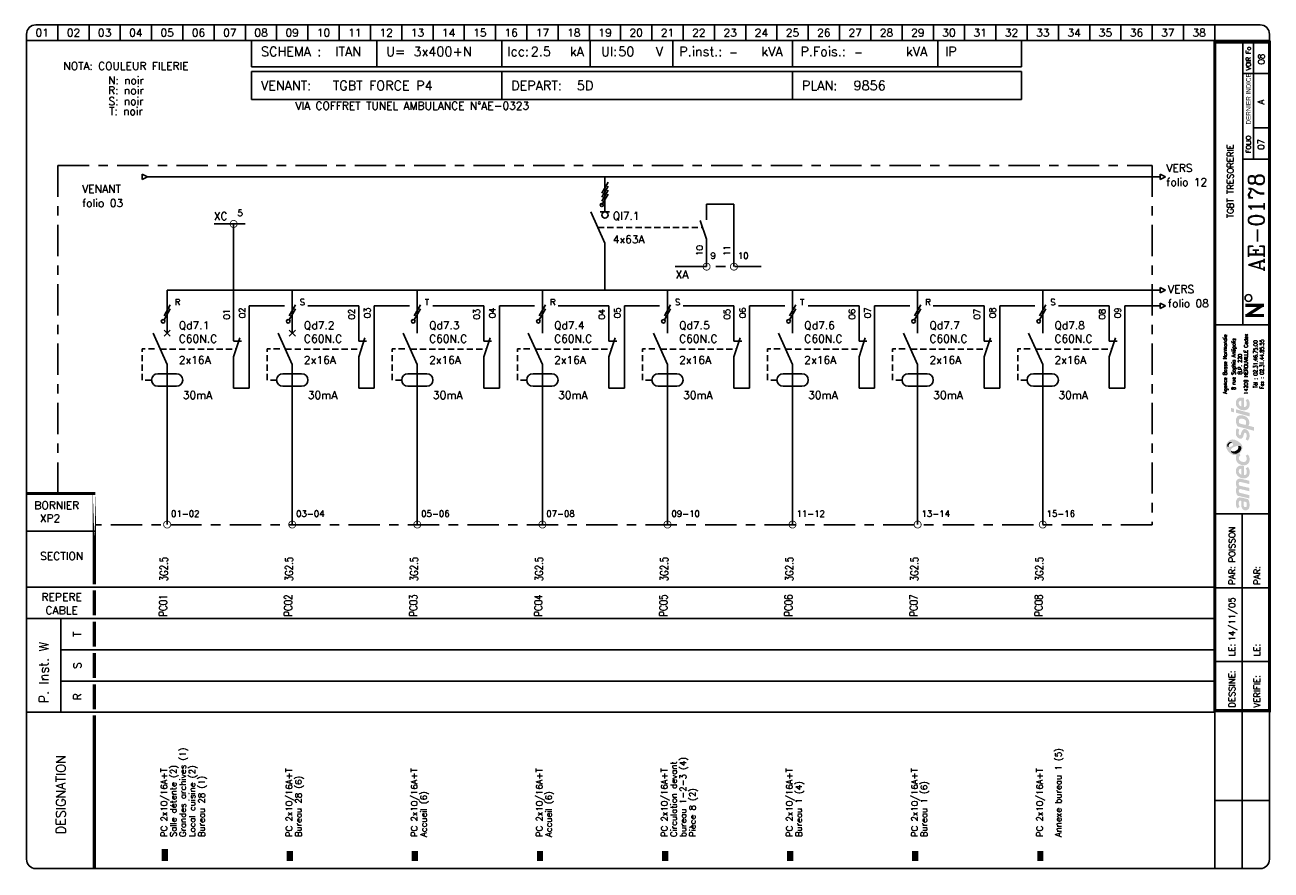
# Model space of a CAD drawing. Header units: millimetres. Extents: x 0 to 398, y -1 to 270.
import ezdxf
from ezdxf.enums import TextEntityAlignment as Align

# ---------------------------------------------------------------- set-up
doc = ezdxf.new("R2010")
doc.units = ezdxf.units.MM
doc.header["$LTSCALE"] = 20
doc.header["$MEASUREMENT"] = 0
doc.linetypes.add('AXES', pattern=[0.95, 0.5, -0.15, 0.15, -0.15])
doc.linetypes.add('DISCONTINU', pattern=[0.15, 0.1, -0.05])
for name, color, linetype in [('POINTILLE', 5, 'DISCONTINU'), ('TEXTE', 3, 'Continuous'), ('TRAIAXE', 6, 'AXES'), ('TRAIFIN', 1, 'Continuous'), ('TRAIGROS', 2, 'Continuous'), ('TRAIMOY', 4, 'Continuous')]:
    doc.layers.add(name, color=color, linetype=linetype)
doc.styles.add('ROMANC', font='romanc')
doc.styles.add('ROMANS8', font='ROMANS8.shx')
doc.styles.get("Standard").update_dxf_attribs({"font": 'simplex.shx'})
doc.styles.add('TEXTE', font='txt8', dxfattribs={"height": 2.5})
doc.styles.add('TXT', font='txt', dxfattribs={"width": 0.8})

# ---------------------------------------------------------------- blocks, each defined once
blk = doc.blocks.new('CART')
at = {"layer": 'TEXTE', "color": 7}
for p, q in [((72.02, 264.91), (72.02, 256.49)), ((112.02, 264.91), (112.02, 256.49)), ((152.02, 264.91), (152.02, 256.49)), ((180.26, 264.91), (180.26, 256.49)), ((206.73, 264.91), (206.73, 256.49)), ((244.98, 264.91), (244.98, 256.49)), ((291.46, 264.91), (291.46, 256.49)), ((318.22, 264.91), (318.22, 256.49)), ((318.22, 256.49), (72.02, 256.49)), ((72, 255), (318.25, 255)), ((72, 246), (72, 255)), ((152, 255), (152, 246)), ((245, 255), (245, 246)), ((318.25, 255), (318.25, 246)), ((318.25, 246), (72, 246)), ((11.02, 79.91), (11.02, 49.91))]:
    blk.add_line(p, q, dxfattribs=at)
at = {"layer": 'TEXTE', "color": 7, "const_width": 1}
for points in [[(395.77, 180.16), (389.77, 180.16)], [(390.27, 176.91), (395.27, 180.16)], [(395.77, 176.91), (389.77, 176.91)]]:
    blk.add_lwpolyline(points, dxfattribs=at)
at = {"layer": 'TEXTE', "color": 7}
blk.add_circle((390.78, 182.5), 1.08, dxfattribs=at)
at = {"layer": 'TRAIAXE', "color": 6}
for p, q in [((10.02, 224.91), (360.02, 224.91)), ((10.02, 119.91), (10.02, 224.91)), ((360.02, 224.91), (360.02, 109.91)), ((360.02, 109.91), (22.02, 109.91))]:
    blk.add_line(p, q, dxfattribs=at)
at = {"layer": 'TRAIFIN', "color": 7}
for p, q in [((10.02, 269.91), (10.02, 264.91)), ((20.02, 269.91), (20.02, 264.91)), ((30.02, 269.91), (30.02, 264.91)), ((40.02, 269.91), (40.02, 264.91)), ((50.02, 269.91), (50.02, 264.91)), ((60.02, 269.91), (60.02, 264.91)), ((70.02, 269.91), (70.02, 264.91)), ((80.02, 269.91), (80.02, 264.91)), ((90.02, 269.91), (90.02, 264.91)), ((100.02, 269.91), (100.02, 264.91)), ((110.02, 269.91), (110.02, 264.91)), ((120.02, 269.91), (120.02, 264.91)), ((130.02, 269.91), (130.02, 264.91)), ((140.02, 269.91), (140.02, 264.91)), ((150.02, 269.91), (150.02, 264.91)), ((160.02, 269.91), (160.02, 264.91)), ((170.02, 269.91), (170.02, 264.91)), ((180.02, 269.91), (180.02, 264.91)), ((190.02, 269.91), (190.02, 264.91)), ((200.02, 269.91), (200.02, 264.91)), ((210.02, 269.91), (210.02, 264.91)), ((220.02, 269.91), (220.02, 264.91)), ((230.02, 269.91), (230.02, 264.91)), ((240.02, 269.91), (240.02, 264.91)), ((250.02, 269.91), (250.02, 264.91)), ((260.02, 269.91), (260.02, 264.91)), ((270.02, 269.91), (270.02, 264.91)), ((280.02, 269.91), (280.02, 264.91)), ((290.02, 269.91), (290.02, 264.91)), ((300.02, 269.91), (300.02, 264.91)), ((310.02, 269.91), (310.02, 264.91)), ((320.02, 269.91), (320.02, 264.91)), ((330.02, 269.91), (330.02, 264.91)), ((340.02, 269.91), (340.02, 264.91)), ((350.02, 269.91), (350.02, 264.91)), ((360.02, 269.91), (360.02, 264.91)), ((370.02, 269.91), (370.02, 264.91)), ((380.02, 269.91), (380.02, 264.91)), ((392.43, 226.95), (392.43, 264.41)), ((392.43, 237), (396.98, 237))]:
    blk.add_line(p, q, dxfattribs=at)
at = {"layer": 'TRAIGROS', "color": 7}
for p, q in [((3.02, 269.91), (394.52, 269.91)), ((0.02, 266.91), (0.02, 264.91)), ((397.52, 264.91), (0.02, 264.91)), ((397.52, 264.91), (0.02, 264.91)), ((0.02, 264.91), (0.02, 2.91)), ((389.02, 173.91), (389.02, 264.41)), ((397.52, 266.91), (397.52, 264.91)), ((397.52, 2.91), (397.52, 264.91)), ((389.02, 254.41), (397.02, 254.41)), ((389.02, 226.92), (397.02, 226.92)), ((380.02, 173.91), (397.52, 173.91)), ((380.02, 113.43), (397.53, 113.43)), ((0.02, 107.91), (22.02, 107.91)), ((0.02, 89.91), (380.02, 89.91)), ((11.02, 79.91), (0.02, 79.91)), ((11.02, 79.91), (380.02, 79.91)), ((11.02, 69.91), (380.02, 69.91)), ((11.02, 59.91), (380.02, 59.91)), ((0.02, 49.91), (380.02, 49.91)), ((380.02, -0.12), (380.02, 50.43)), ((3.02, -0.09), (394.52, -0.09))]:
    blk.add_line(p, q, dxfattribs=at)
for points, const_width in [([(380.02, 264.41), (380.02, 50.43), (397.52, 50.43), (397.52, 264.41), (380.02, 264.41)], 1), ([(0.02, 119.91), (22.02, 119.91)], 1), ([(21.73, 88.91), (21.73, 80.91)], 1), ([(21.73, 78.91), (21.73, 70.91)], 1), ([(21.73, 68.91), (21.73, 60.91)], 1), ([(21.73, 58.91), (21.73, 50.91)], 1), ([(21.73, 48.91), (21.73, 43.38)], 1), ([(21.73, 43.38), (21.73, -0.09)], 1), ([(44.23, 6.14), (44.23, 2.27)], 2), ([(84.23, 5.5), (84.23, 2.27)], 2), ([(124.23, 5.5), (124.23, 2.27)], 2), ([(164.23, 5.5), (164.23, 2.27)], 2), ([(204.23, 5.5), (204.23, 2.27)], 2), ([(244.23, 5.5), (244.23, 2.27)], 2), ([(284.23, 5.5), (284.23, 2.27)], 2), ([(324.23, 5.5), (324.23, 2.27)], 2)]:
    blk.add_lwpolyline(points, dxfattribs=dict(at, const_width=const_width))
at = {"layer": 'TRAIGROS', "color": 7, "const_width": 1}
blk.add_lwpolyline([(21.73, 119.95), (21.73, 90.91)], close=True, dxfattribs=at)
at = {"layer": 'TRAIGROS', "color": 7}
for centre, start, end in [((3.02, 266.91), 90, 180), ((394.52, 266.91), 0, 90), ((3.02, 2.91), 180, 270), ((394.52, 2.91), 270, 0)]:
    blk.add_arc(centre, 3, start, end, dxfattribs=at)
at = {"layer": 'TRAIMOY', "color": 7}
for p, q in [((388.77, -0.1), (388.77, 113.43)), ((380.02, 89.73), (397.53, 89.73)), ((380.02, 66.18), (397.53, 66.18)), ((380.02, 21.66), (397.53, 21.66))]:
    blk.add_line(p, q, dxfattribs=at)
at = {"layer": 'TEXTE', "color": 7}
for s, p in [('01', (5.02, 267.41)), ('02', (15.02, 267.41)), ('03', (25.02, 267.41)), ('04', (35.02, 267.41)), ('05', (45.02, 267.41)), ('06', (55.02, 267.41)), ('07', (65.02, 267.41)), ('08', (75.02, 267.41)), ('09', (85.02, 267.41)), ('10', (95.02, 267.41)), ('11', (105.02, 267.41)), ('12', (115.02, 267.41)), ('13', (125.02, 267.41)), ('14', (135.02, 267.41)), ('15', (145.02, 267.41)), ('16', (155.02, 267.41)), ('17', (165.02, 267.41)), ('18', (175.02, 267.41)), ('19', (185.02, 267.41)), ('20', (195.02, 267.41)), ('21', (205.02, 267.41)), ('22', (215.02, 267.41)), ('23', (225.02, 267.41)), ('24', (235.02, 267.41)), ('25', (245.02, 267.41)), ('26', (255.02, 267.41)), ('27', (265.02, 267.41)), ('28', (275.02, 267.41)), ('29', (285.02, 267.41)), ('30', (295.02, 267.41)), ('31', (305.02, 267.41)), ('32', (315.02, 267.41)), ('33', (325.02, 267.41)), ('34', (335.02, 267.41)), ('35', (345.02, 267.41)), ('36', (355.02, 267.41)), ('37', (365.02, 267.41)), ('38', (375.02, 267.41))]:
    blk.add_text(s, height=2.5, dxfattribs=at).set_placement(p, align=Align.MIDDLE)
for s, height, p in [('kA', 3, (173.77, 259.91)), ('Ul:', 3, (183.77, 259.91)), ('P.inst.:', 3, (208.77, 259.91)), ('kVA', 3, (235.02, 259.91)), ('P.Fois.:', 3, (247.52, 259.91)), ('kVA', 3, (281.27, 259.91)), ('SCHEMA :', 3, (75.02, 259.91)), ('U=', 3, (115.02, 259.91)), ('Icc:', 3, (153.77, 259.91)), ('V', 3, (201.27, 259.91)), ('IP', 3, (293.77, 259.91)), ('VENANT:', 3, (75, 249)), ('DEPART:', 3, (155, 249)), ('PLAN:', 3, (248, 249)), ('BORNIER', 2.5, (2.52, 114.91))]:
    blk.add_text(s, height=height, dxfattribs=at).set_placement(p)
at = {"layer": 'TEXTE', "color": 7, "width": 0.867769}
blk.add_text('VOIR Fo', height=1.5, rotation=90, dxfattribs=at).set_placement((391.52, 255.41), (391.52, 262.91), align=Align.FIT)
at = {"layer": 'TEXTE', "color": 7, "style": 'TXT', "width": 0.8}
blk.add_text('DERNIER INDICE', height=1.5, rotation=90, dxfattribs=at).set_placement((391.52, 238.03))
at = {"layer": 'TEXTE', "color": 7}
for s, height, p in [('FOLIO', 1.5, (391.52, 231.67)), ('T', 2.5, (17.52, 74.91)), ('S', 2.5, (17.52, 64.91)), ('R', 2.5, (17.52, 54.91))]:
    blk.add_text(s, height=height, rotation=90, dxfattribs=at).set_placement(p, align=Align.CENTER)
for s, p in [('SECTION', (11.27, 98.66)), ('REPERE', (11.27, 85.59)), ('CABLE', (11.27, 81.3))]:
    blk.add_text(s, height=2.5, dxfattribs=at).set_placement(p, align=Align.CENTER)
for s, height, p in [('PAR:', 2, (386.53, 90.73)), ('PAR:', 2, (394.53, 90.73)), ('P. Inst. W', 3, (7.05, 52.81)), ('LE:', 2, (386.53, 67.86)), ('LE:', 2, (394.53, 67.86)), ('DESSINE:', 2, (386.53, 51.43)), ('VERIFIE:', 2, (394.53, 51.43)), ('DESIGNATION', 3, (12.52, 10.91))]:
    blk.add_text(s, height=height, rotation=90, dxfattribs=at).set_placement(p)
at = {"layer": 'TEXTE', "color": 4, "style": 'ROMANC'}
for tag, height, p in [('FOLIO_SUIVANT', 2, (395.92, 258.95)), ('INDICE', 2, (395.81, 245.26)), ('FOLIO', 2, (395.81, 231.67)), ('NUMERO', 5, (395.81, 206.7))]:
    blk.add_attdef(tag, text='', height=height, rotation=90, dxfattribs=at).set_placement(p, align=Align.CENTER)
for tag, p, height in [('REGIME_DE_NEUTRE', (98.77, 259.91), 3), ('TENSION', (123.77, 259.91), 3), ('ICC', (161.27, 259.91), 3), ('UI', (189.27, 259.91), 3), ('P_INSTAL', (224.73, 259.91), 2.5), ('PUISSSANCE_DE_FOISO', (264.73, 259.91), 2.5), ('VENANT_DE', (98, 249), 3), ('DEPART', (176, 249), 3), ('PLAN', (264.5, 249), 3)]:
    blk.add_attdef(tag, p, '', height=height, dxfattribs=at)
blk.add_attdef('INTITULE_DU_PLAN', text='', height=2, rotation=90, dxfattribs=at).set_placement((385.02, 219.91), align=Align.MIDDLE)
for tag, p in [('DESSINATEUR', (386.55, 97.87)), ('DATE', (386.53, 72.67))]:
    blk.add_attdef(tag, p, '', height=2, rotation=90, dxfattribs=at)
blk = doc.blocks.new('JC')
at = {"layer": 'TEXTE'}
for s, p in [('NOTA: COULEUR FILERIE', (10.73, 20.01)), ('N: noir', (10.73, 15.46)), ('R: noir', (10.73, 12.25)), ('S: noir', (10.73, 8.81)), ('T: noir', (10.73, 5.6))]:
    blk.add_text(s, height=2.5, dxfattribs=at).set_placement(p, align=Align.MIDDLE)
blk = doc.blocks.new('LOGO')
h = blk.add_hatch(color=187)
h.paths.add_polyline_path([(0.27, -25.15), (-0.26, -25.03), (-0.61, -25.01), (-0.96, -25.01), (-1.3, -25.15), (-1.56, -25.39), (-1.76, -25.66), (-1.92, -26.06), (-2.01, -26.61), (-2, -27.13), (-1.95, -27.54), (-1.82, -27.98), (-1.59, -28.49), (-0.78, -28.03), (-0.88, -27.84), (-0.99, -27.58), (-1.06, -27.27), (-1.09, -26.94), (-1.07, -26.65), (-1.03, -26.36), (-0.9, -26.15), (-0.74, -26.05), (-0.59, -26.04), (-0.23, -26.1), (-0.26, -26.47), (-0.29, -26.77), (-0.31, -27.1), (-0.31, -27.41), (-0.26, -27.77), (-0.19, -28.1), (-0.05, -28.44), (0.2, -28.78), (0.48, -28.98), (0.87, -29.11), (1.22, -29.1), (1.58, -29.04), (1.84, -28.87), (2.14, -28.53), (2.3, -28.16), (2.37, -27.71), (2.36, -27.1), (2.28, -26.51), (2.08, -25.89), (1.89, -25.54), (0.84, -25.3)])
h.paths.add_polyline_path([(0.54, -26.31), (1.32, -26.47), (1.41, -26.69), (1.48, -27.01), (1.49, -27.42), (1.48, -27.74), (1.4, -27.9), (1.29, -28.03), (1.14, -28.09), (0.96, -28.1), (0.81, -28.07), (0.69, -27.97), (0.6, -27.85), (0.54, -27.71), (0.5, -27.54), (0.49, -27.3), (0.49, -27.06), (0.5, -26.59)], flags=16)
h.paths.add_polyline_path([(-0.88, -23.47), (-0.97, -23.29), (-1.06, -23.08), (-1.08, -22.86), (-1.05, -22.63), (-0.97, -22.45), (-0.79, -22.36), (-0.5, -22.33), (2.29, -23.01), (2.29, -21.94), (-0.8, -21.24), (-0.96, -21.08), (-1.06, -20.77), (-1.1, -20.45), (-1, -20.2), (-0.87, -20.11), (-0.7, -20.03), (-0.48, -20.05), (2.29, -20.7), (2.29, -19.65), (-0.36, -19.01), (-0.65, -19), (-1.01, -19.01), (-1.3, -19.12), (-1.55, -19.28), (-1.77, -19.54), (-1.9, -19.8), (-1.98, -20), (-2.02, -20.38), (-2.01, -20.76), (-1.91, -21.13), (-1.79, -21.45), (-1.64, -21.71), (-1.75, -21.83), (-1.89, -22.08), (-1.98, -22.36), (-2.01, -22.66), (-2.01, -23), (-1.95, -23.36), (-1.85, -23.71), (-1.69, -24.08), (-1.5, -24.43), (2.29, -25.32), (2.29, -24.26)])
h.paths.add_polyline_path([(-0.19, -14.81), (-0.51, -14.81), (-0.91, -14.88), (-1.19, -15), (-1.42, -15.16), (-1.64, -15.38), (-1.83, -15.67), (-1.95, -15.97), (-2, -16.26), (-2.02, -16.52), (-2.01, -16.84), (-1.96, -17.15), (-1.84, -17.46), (-1.65, -17.81), (-1.41, -18.09), (-1.14, -18.33), (-0.89, -18.51), (-0.59, -18.68), (-0.17, -18.82), (0.24, -18.89), (0.59, -18.91), (0.98, -18.88), (1.37, -18.75), (1.77, -18.51), (2.17, -18.06), (2.33, -17.58), (2.38, -17.11), (2.38, -16.56), (2.33, -16.15), (2.2, -15.79), (2.03, -15.5), (1.82, -15.25), (1.14, -15.68), (1.3, -15.94), (1.42, -16.3), (1.49, -16.68), (1.49, -16.99), (1.43, -17.33), (1.23, -17.63), (0.99, -17.81), (0.79, -17.86), (0.6, -17.84), (0.6, -14.97), (0.23, -14.85)])
h.paths.add_polyline_path([(-0.26, -17.69), (-0.43, -17.64), (-0.58, -17.55), (-0.76, -17.39), (-0.9, -17.24), (-1.01, -17.02), (-1.06, -16.86), (-1.08, -16.63), (-1.06, -16.36), (-0.96, -16.16), (-0.83, -15.98), (-0.62, -15.87), (-0.44, -15.83), (-0.26, -15.83)], flags=16)
h.paths.add_polyline_path([(-0.09, -13.56), (-0.44, -13.4), (-0.74, -13.16), (-0.95, -12.9), (-1.04, -12.61), (-1.08, -12.36), (-1.02, -12.05), (-0.89, -11.83), (-0.73, -11.69), (-0.61, -11.61), (-0.5, -11.55), (-0.88, -10.89), (-1.08, -11.04), (-1.32, -11.18), (-1.51, -11.28), (-1.78, -11.38), (-1.87, -11.55), (-1.97, -11.89), (-2.01, -12.3), (-1.98, -12.76), (-1.82, -13.35), (-1.54, -13.76), (-1.25, -14.08), (-0.85, -14.34), (-0.48, -14.51), (-0.05, -14.65), (0.44, -14.71), (0.94, -14.69), (1.47, -14.5), (1.83, -14.25), (2.09, -13.94), (2.26, -13.6), (2.36, -13.21), (2.39, -12.82), (2.37, -12.43), (2.27, -11.98), (2.07, -11.58), (1.82, -11.23), (1.12, -11.67), (1.29, -11.95), (1.43, -12.27), (1.45, -12.61), (1.43, -12.96), (1.23, -13.36), (0.95, -13.57), (0.61, -13.63), (0.31, -13.63)])
h.paths.add_polyline_path([(1.25, -3.19), (0.94, -3.13), (0.59, -3.14), (0.32, -3.25), (0.1, -3.49), (-0.12, -3.81), (-0.25, -4.17), (-0.38, -4.62), (-0.46, -4.92), (-0.59, -5.03), (-0.74, -5.08), (-0.86, -5.03), (-0.96, -4.94), (-1.06, -4.74), (-1.12, -4.53), (-1.11, -4.23), (-1.07, -3.86), (-1.01, -3.51), (-0.93, -3.23), (-1.72, -2.85), (-1.84, -3.12), (-1.93, -3.4), (-1.97, -3.68), (-2, -3.98), (-2.02, -4.32), (-2, -4.65), (-1.94, -5.01), (-1.8, -5.31), (-1.64, -5.58), (-1.4, -5.84), (-1.11, -6.04), (-0.85, -6.17), (-0.56, -6.2), (-0.24, -6.15), (0.01, -5.99), (0.18, -5.81), (0.32, -5.51), (0.41, -5.18), (0.51, -4.86), (0.57, -4.63), (0.67, -4.45), (0.78, -4.33), (0.97, -4.29), (1.15, -4.35), (1.3, -4.55), (1.41, -4.85), (1.44, -5.24), (1.41, -5.62), (1.33, -5.91), (1.23, -6.15), (1.09, -6.39), (1.78, -6.81), (1.86, -6.74), (1.97, -6.61), (2.14, -6.32), (2.27, -6), (2.36, -5.62), (2.37, -5.24), (2.35, -4.86), (2.3, -4.52), (2.19, -4.21), (2.03, -3.92), (1.85, -3.65), (1.57, -3.35)])
h.paths.add_polyline_path([(1.14, 0.91), (0.82, 1.08), (0.5, 1.2), (0.1, 1.27), (-0.26, 1.3), (-0.73, 1.29), (-1.12, 1.19), (-1.38, 1.04), (-1.61, 0.8), (-1.77, 0.55), (-1.89, 0.33), (-1.98, 0.01), (-2.01, -0.32), (-1.99, -0.65), (-1.95, -1.02), (-1.88, -1.34), (-1.76, -1.63), (-1.63, -1.96), (-1.52, -2.24), (3.84, -3.66), (3.84, -2.51), (1.96, -2.01), (2.11, -1.85), (2.24, -1.56), (2.27, -1.32), (2.29, -1.04), (2.27, -0.75), (2.21, -0.44), (2.07, -0.1), (1.9, 0.2), (1.71, 0.44), (1.43, 0.71)])
h.paths.add_polyline_path([(0.98, -1.77), (-0.92, -1.28), (-0.98, -1.1), (-1.05, -0.84), (-1.07, -0.56), (-1.04, -0.29), (-0.94, -0.06), (-0.77, 0.11), (-0.53, 0.2), (-0.24, 0.22), (0.04, 0.2), (0.35, 0.13), (0.58, 0.05), (0.81, -0.07), (1.02, -0.24), (1.19, -0.46), (1.27, -0.68), (1.28, -0.93), (1.28, -1.16), (1.24, -1.43), (1.15, -1.61)], flags=16)
h.paths.add_polyline_path([(-1.97, 3.22), (-1.97, 2.11), (2.35, 0.95), (2.35, 2.06)])
h.paths.add_polyline_path([(-3.55, 3.65), (-3.55, 2.48), (-2.65, 2.25), (-2.65, 3.43)])
h.paths.add_polyline_path([(-0.19, 6.99), (-0.51, 6.99), (-0.91, 6.92), (-1.19, 6.81), (-1.42, 6.64), (-1.64, 6.43), (-1.83, 6.14), (-1.95, 5.83), (-2, 5.54), (-2.02, 5.28), (-2.01, 4.96), (-1.96, 4.66), (-1.84, 4.34), (-1.65, 4), (-1.41, 3.71), (-1.14, 3.48), (-0.89, 3.29), (-0.59, 3.12), (-0.17, 2.98), (0.24, 2.92), (0.59, 2.89), (0.98, 2.93), (1.37, 3.06), (1.77, 3.29), (2.17, 3.75), (2.33, 4.22), (2.38, 4.7), (2.38, 5.24), (2.33, 5.65), (2.2, 6.02), (2.03, 6.3), (1.82, 6.56), (1.14, 6.13), (1.3, 5.87), (1.42, 5.5), (1.49, 5.12), (1.49, 4.82), (1.43, 4.47), (1.23, 4.17), (0.99, 4), (0.79, 3.94), (0.6, 3.96), (0.6, 6.83), (0.23, 6.96)])
h.paths.add_polyline_path([(-0.26, 4.11), (-0.43, 4.16), (-0.58, 4.26), (-0.76, 4.42), (-0.9, 4.56), (-1.01, 4.78), (-1.06, 4.95), (-1.08, 5.17), (-1.06, 5.44), (-0.96, 5.64), (-0.83, 5.82), (-0.62, 5.93), (-0.44, 5.97), (-0.26, 5.97)], flags=16)
h = blk.add_hatch(color=135)
h.paths.add_polyline_path([(-2.62, -6.48), (-2.99, -6.44), (-3.33, -6.46), (-3.66, -6.54), (-3.9, -6.66), (-4.19, -6.88), (-4.48, -7.12), (-4.72, -7.4), (-4.9, -7.71), (-5.08, -8.08), (-5.15, -8.51), (-5.14, -8.84), (-5.03, -9.22), (-4.88, -9.56), (-4.68, -9.88), (-4.46, -10.22), (-4.19, -10.51), (-3.87, -10.81), (-3.57, -11.02), (-3.23, -11.21), (-2.91, -11.36), (-2.54, -11.44), (-2.16, -11.45), (-1.78, -11.38), (-1.51, -11.28), (-1.32, -11.18), (-1.08, -11.04), (-0.88, -10.89), (-0.73, -10.77), (-0.54, -10.54), (-0.29, -10.22), (-0.06, -9.77), (0.06, -9.2), (0.05, -8.64), (-0.11, -8.22), (-0.36, -7.85), (-0.69, -7.52), (-1.07, -7.21), (-1.43, -6.95), (-1.9, -6.73), (-2.27, -6.57)])
h.paths.add_polyline_path([(-2.94, -7.94), (-2.93, -8.06), (-2.93, -8.18), (-2.98, -8.34), (-3.08, -8.43), (-3.22, -8.54), (-3.43, -8.66), (-3.65, -8.75), (-3.89, -8.84), (-4.16, -8.87), (-4.34, -8.85), (-4.5, -8.82), (-4.67, -8.73), (-4.76, -8.58), (-4.8, -8.43), (-4.79, -8.24), (-4.75, -8.06), (-4.69, -7.92), (-4.59, -7.78), (-4.48, -7.64), (-4.34, -7.51), (-4.19, -7.41), (-4, -7.31), (-3.79, -7.28), (-3.58, -7.31), (-3.42, -7.38), (-3.25, -7.49), (-3.12, -7.62), (-3.02, -7.79)], flags=16)
h.paths.add_polyline_path([(-1.84, -8.57), (-1.32, -8.49), (-1.12, -8.49), (-0.87, -8.49), (-0.65, -8.57), (-0.45, -8.72), (-0.32, -8.9), (-0.26, -9.1), (-0.28, -9.35), (-0.35, -9.63), (-0.51, -9.97), (-0.73, -10.32), (-1.02, -10.58), (-1.39, -10.82), (-1.78, -10.98), (-2.23, -11.04), (-2.55, -11.01), (-2.82, -10.95), (-3.16, -10.77), (-3.4, -10.52), (-3.53, -10.28), (-3.6, -10.02), (-3.6, -9.73), (-3.5, -9.48), (-3.31, -9.23), (-3, -9.04), (-2.68, -8.88), (-2.26, -8.71)], flags=16)
h = blk.add_hatch(color=253)
h.paths.add_polyline_path([(-4, -7.31), (-4.19, -7.41), (-4.34, -7.51), (-4.48, -7.64), (-4.59, -7.78), (-4.69, -7.92), (-4.75, -8.06), (-4.79, -8.24), (-4.8, -8.43), (-4.76, -8.58), (-4.67, -8.73), (-4.5, -8.82), (-4.34, -8.85), (-4.36, -8.64), (-4.33, -8.43), (-4.27, -8.21), (-4.19, -8.05), (-4.09, -7.91), (-3.95, -7.79), (-3.82, -7.69), (-3.65, -7.62), (-3.47, -7.58), (-3.28, -7.58), (-3.12, -7.62), (-3.25, -7.49), (-3.42, -7.38), (-3.58, -7.31), (-3.79, -7.28)])
h.paths.add_polyline_path([(-0.87, -8.49), (-1.12, -8.49), (-1.32, -8.49), (-1.27, -8.65), (-1.22, -8.89), (-1.24, -9.17), (-1.31, -9.4), (-1.45, -9.63), (-1.67, -9.84), (-1.91, -10), (-2.2, -10.15), (-2.48, -10.22), (-2.71, -10.25), (-2.97, -10.24), (-3.22, -10.21), (-3.44, -10.12), (-3.6, -10.02), (-3.53, -10.28), (-3.4, -10.52), (-3.16, -10.77), (-2.82, -10.95), (-2.55, -11.01), (-2.23, -11.04), (-1.78, -10.98), (-1.39, -10.82), (-1.02, -10.58), (-0.73, -10.32), (-0.51, -9.97), (-0.35, -9.63), (-0.28, -9.35), (-0.26, -9.1), (-0.32, -8.9), (-0.45, -8.72), (-0.65, -8.57)])
at = {"color": 7, "style": 'ROMANS8', "width": 0.8}
for s, height, p in [('Agence Basse Normandie', 1.2384, (-4.85, 17.68)), ('8 rue Sophia Antipolis', 1.2384, (-2.12, 17.68)), ('14209 HEROUVILLE Cedex', 1.2384, (1.84, 17.68)), ('B.P. 220', 1.238, (-0.08, 17.68)), ('Tél : 02.31.46.75.00', 1.2384, (4.88, 17.68)), ('Fax : 02.31.44.85.55', 1.2384, (6.91, 17.68))]:
    blk.add_text(s, height=height, rotation=90, dxfattribs=at).set_placement(p, align=Align.CENTER)
blk = doc.blocks.new('U100')
at = {"layer": 'TRAIFIN'}
for p, q in [((1.11, 2.62), (-0.89, -0.88)), ((-0.89, -2.13), (1.11, 1.37))]:
    blk.add_line(p, q, dxfattribs=at)
blk.add_circle((-1.18, -2.64), 0.585, dxfattribs=at)
blk = doc.blocks.new('R12')
at = {"layer": 'TRAIFIN'}
blk.add_line((0, 0), (0, 10), dxfattribs=at)
at = {"layer": 'TRAIGROS'}
for p, q in [((2, 16), (0, 10)), ((0, 15), (2.5, 15))]:
    blk.add_line(p, q, dxfattribs=at)
blk = doc.blocks.new('U75')
at = {"layer": 'TRAIFIN', "const_width": 0.25}
blk.add_lwpolyline([(-1.125, 0, 1), (1.125, 0, 1)], format="xyb", close=True, dxfattribs=at)
blk = doc.blocks.new('U102')
at = {"layer": 'TRAIFIN'}
for p, q in [((1, 0.75), (-1, -2.75)), ((-1, -4), (1, -0.5)), ((1, -1.75), (-1, -5.25)), ((-1, -6.5), (1, -3))]:
    blk.add_line(p, q, dxfattribs=at)
blk.add_circle((-1, -6.5), 0.5, dxfattribs=at)
blk = doc.blocks.new('U6')
at = {"layer": 'TRAIFIN'}
blk.add_circle((0, -1), 1, dxfattribs=at)
at = {"layer": 'TRAIGROS'}
for p, q in [((0, -10), (-4.5, 0)), ((-1.5, 0), (1.5, 0))]:
    blk.add_line(p, q, dxfattribs=at)

msp = doc.modelspace()

# ---------------------------------------------------------------- linework, layer by layer
for p, q in [((36.97, 222.17), (36.97, 220.4)), ((36.97, 222.17), (38.75, 221.29)), ((36.97, 220.4), (38.75, 221.29)), ((362.5, 222.17), (362.5, 220.4)), ((362.5, 222.17), (364.28, 221.29)), ((362.5, 220.4), (364.28, 221.29)), ((362.5, 185.89), (364.28, 185)), ((362.5, 185.89), (362.5, 184.11)), ((362.5, 184.11), (364.28, 185)), ((362.5, 180.89), (364.28, 180)), ((362.5, 180.89), (362.5, 179.11)), ((362.5, 179.11), (364.28, 180))]:
    msp.add_line(p, q)
at = {"layer": 'POINTILLE'}
for p, q in [((182.75, 205.04), (216.25, 205.04)), ((42.8, 166.14), (67.06, 166.14)), ((82.8, 166.14), (107.06, 166.14)), ((122.8, 166.14), (147.06, 166.14)), ((162.8, 166.14), (187.06, 166.14)), ((202.8, 166.14), (227.06, 166.14)), ((242.8, 166.14), (267.06, 166.14)), ((282.8, 166.14), (307.06, 166.14)), ((322.8, 166.14), (347.06, 166.14))]:
    msp.add_line(p, q, dxfattribs=at)
at = {"layer": 'POINTILLE', "flags": 128}
for points in [[(40, 156.25), (37, 156.25), (37, 166.25), (42, 166.25)], [(80, 156.25), (77, 156.25), (77, 166.25), (82, 166.25)], [(120, 156.25), (117, 156.25), (117, 166.25), (122, 166.25)], [(160, 156.25), (157, 156.25), (157, 166.25), (162, 166.25)], [(200, 156.25), (197, 156.25), (197, 166.25), (202, 166.25)], [(240, 156.25), (237, 156.25), (237, 166.25), (242, 166.25)], [(280, 156.25), (277, 156.25), (277, 166.25), (282, 166.25)], [(320, 156.25), (317, 156.25), (317, 166.25), (322, 166.25)]]:
    msp.add_lwpolyline(points, dxfattribs=at)
at = {"layer": 'TRAIAXE'}
for p, q in [((60, 206.21), (72.5, 206.21)), ((207.5, 192.54), (235, 192.54))]:
    msp.add_line(p, q, dxfattribs=at)
at = {"layer": 'TRAIFIN'}
for p, q in [((217.5, 207.54), (217.5, 212.54)), ((226.25, 212.54), (217.5, 212.54)), ((226.25, 212.54), (226.25, 192.54)), ((66.25, 168.75), (66.25, 206.29)), ((217.5, 192.54), (217.5, 201.29)), ((71.25, 153.64), (71.25, 180)), ((106.25, 168.71), (106.25, 180)), ((111.25, 153.64), (111.25, 180)), ((146.25, 168.71), (146.25, 180)), ((151.25, 153.64), (151.25, 180)), ((186.25, 168.71), (186.25, 180)), ((191.25, 153.64), (191.25, 180)), ((226.25, 168.71), (226.25, 180)), ((231.25, 153.64), (231.25, 180)), ((266.25, 168.71), (266.25, 180)), ((271.25, 153.64), (271.25, 180)), ((306.25, 168.71), (306.25, 180)), ((311.25, 153.64), (311.25, 180)), ((346.25, 168.71), (346.25, 180)), ((351.25, 153.64), (351.25, 180)), ((66.25, 153.71), (66.25, 153.64)), ((66.25, 153.64), (71.25, 153.64)), ((106.25, 153.71), (106.25, 153.64)), ((106.25, 153.64), (111.25, 153.64)), ((146.25, 153.71), (146.25, 153.64)), ((146.25, 153.64), (151.25, 153.64)), ((186.25, 153.71), (186.25, 153.64)), ((186.25, 153.64), (191.25, 153.64)), ((226.25, 153.71), (226.25, 153.64)), ((226.25, 153.64), (231.25, 153.64)), ((266.25, 153.71), (266.25, 153.64)), ((266.25, 153.64), (271.25, 153.64)), ((306.25, 153.71), (306.25, 153.64)), ((306.25, 153.64), (311.25, 153.64)), ((346.25, 153.71), (346.25, 153.64)), ((346.25, 153.64), (351.25, 153.64))]:
    msp.add_line(p, q, dxfattribs=at)
for points in [[(71.25, 180), (82.5, 180)], [(90, 180), (106.25, 180)], [(111.25, 180), (122.5, 180)], [(130, 180), (146.25, 180)], [(151.25, 180), (162.5, 180)], [(170, 180), (186.25, 180)], [(191.25, 180), (202.5, 180)], [(210, 180), (226.25, 180)], [(231.25, 180), (242.5, 180)], [(250, 180), (266.25, 180)], [(271.25, 180), (282.5, 180)], [(290, 180), (306.25, 180)], [(311.25, 180), (322.5, 180)], [(330, 180), (346.25, 180)], [(351.25, 180), (362.5, 180)]]:
    msp.add_lwpolyline(points, dxfattribs=at)
at = {"layer": 'TRAIGROS'}
for p, q in [((362.5, 221.29), (38.75, 221.29)), ((185, 221.29), (185, 210.04)), ((215.5, 207.29), (217.5, 201.29)), ((362.5, 185), (45, 185)), ((44, 170.25), (46, 172.25)), ((44, 172.25), (46, 170.25)), ((84, 172.25), (86, 170.25)), ((84, 170.25), (86, 172.25)), ((40.5, 171.25), (45, 161.25)), ((80.5, 171.25), (85, 161.25)), ((120.5, 171.25), (125, 161.25)), ((160.5, 171.25), (165, 161.25)), ((200.5, 171.25), (205, 161.25)), ((240.5, 171.25), (245, 161.25)), ((280.5, 171.25), (285, 161.25)), ((320.5, 171.25), (325, 161.25)), ((42, 158.25), (48, 158.25)), ((82, 158.25), (88, 158.25)), ((122, 158.25), (128, 158.25)), ((162, 158.25), (168, 158.25)), ((202, 158.25), (208, 158.25)), ((242, 158.25), (248, 158.25)), ((282, 158.25), (288, 158.25)), ((322, 158.25), (328, 158.25)), ((48, 154.25), (42, 154.25)), ((88, 154.25), (82, 154.25)), ((128, 154.25), (122, 154.25)), ((168, 154.25), (162, 154.25)), ((208, 154.25), (202, 154.25)), ((248, 154.25), (242, 154.25)), ((288, 154.25), (282, 154.25)), ((328, 154.25), (322, 154.25))]:
    msp.add_line(p, q, dxfattribs=at)
msp.add_lwpolyline([(185, 200.04), (185, 185.04)], dxfattribs=at)
for centre, start, end in [((42, 156.25), 90, 270), ((48, 156.25), 270, 90), ((82, 156.25), 90, 270), ((88, 156.25), 270, 90), ((122, 156.25), 90, 270), ((128, 156.25), 270, 90), ((162, 156.25), 90, 270), ((168, 156.25), 270, 90), ((202, 156.25), 90, 270), ((208, 156.25), 270, 90), ((242, 156.25), 90, 270), ((248, 156.25), 270, 90), ((282, 156.25), 90, 270), ((288, 156.25), 270, 90), ((322, 156.25), 90, 270), ((328, 156.25), 270, 90)]:
    msp.add_arc(centre, 2, start, end, dxfattribs=at)
at = {"layer": 'TRAIMOY'}
for p, q in [((45, 185), (45, 171.25)), ((85, 185), (85, 171.25)), ((125, 185), (125, 171.25)), ((165, 185), (165, 171.25)), ((205, 185), (205, 171.25)), ((245, 185), (245, 171.25)), ((285, 185), (285, 171.25)), ((325, 185), (325, 171.25)), ((45, 161.25), (45, 110)), ((85, 161.25), (85, 110)), ((125, 161.25), (125, 110)), ((165, 161.25), (165, 110)), ((205, 161.25), (205, 110)), ((245, 161.25), (245, 110)), ((285, 161.25), (285, 110)), ((325, 161.25), (325, 110))]:
    msp.add_line(p, q, dxfattribs=at)

# ---------------------------------------------------------------- block references
msp.add_blockref('CART', (0, 0)).add_auto_attribs({'INTITULE_DU_PLAN': 'TGBT TRESORERIE', 'NUMERO': 'AE-0178', 'FOLIO': '07', 'INDICE': 'A', 'FOLIO_SUIVANT': '08', 'REGIME_DE_NEUTRE': 'ITAN', 'TENSION': '3x400+N', 'ICC': '2.5', 'UI': '50', 'P_INSTAL': '-', 'PUISSSANCE_DE_FOISO': '-', 'VENANT_DE': 'TGBT FORCE P4', 'DEPART': '5D', 'PLAN': '9856', 'DATE': '14/11/05', 'DESSINATEUR': 'POISSON'})
for name, p in [('JC', (21.1, 236.75)), ('LOGO', (388.77, 143.67))]:
    msp.add_blockref(name, p)
at = {"layer": 'TEXTE'}
for p in [(66.25, 153.71), (106.25, 153.71), (146.25, 153.71), (186.25, 153.71), (226.25, 153.71), (266.25, 153.71), (306.25, 153.71), (346.25, 153.71)]:
    msp.add_blockref('R12', p, dxfattribs=at)
at = {"layer": 'TRAIFIN'}
for name, p in [('U102', (185, 218.79)), ('U75', (66.25, 206.21)), ('U75', (217.5, 192.54)), ('U75', (226.25, 192.54)), ('U75', (45, 110)), ('U75', (85, 110)), ('U75', (125, 110)), ('U75', (165, 110)), ('U75', (205, 110)), ('U75', (245, 110)), ('U75', (285, 110)), ('U75', (325, 110))]:
    msp.add_blockref(name, p, dxfattribs=at)
at = {"layer": 'TRAIGROS'}
msp.add_blockref('U6', (185, 210.04), dxfattribs=at)
at = {"layer": 'TRAIMOY'}
for p in [(44.89, 177.68), (84.89, 177.68), (124.89, 177.68), (164.89, 177.68), (204.89, 177.68), (244.89, 177.68), (284.89, 177.68), (324.89, 177.68)]:
    msp.add_blockref('U100', p, dxfattribs=at)

# ---------------------------------------------------------------- texts
at = {"layer": 'TEXTE'}
for s, height, p in [('VERS', 2.5, (364.52, 222.86)), ('folio 12', 2.5, (364.52, 218.34)), ('VENANT', 2.5, (17.85, 216.18)), ('folio 03', 2.5, (17.85, 211.65)), ('5', 2, (67.5, 208.71)), ('QI7.1', 2.5, (187.5, 207.54)), ('4x63A', 2.5, (187.5, 200.04)), ('9', 2, (218.75, 195.04)), ('10', 2, (227.5, 195.04)), ('VERS', 2.5, (365.05, 184.08)), ('R', 2, (47.39, 180.18)), ('S', 2, (87.39, 180.18)), ('T', 2, (127.39, 180.18)), ('R', 2, (167.39, 180.18)), ('S', 2, (207.39, 180.18)), ('T', 2, (247.39, 180.18)), ('R', 2, (287.39, 180.18)), ('S', 2, (327.39, 180.18)), ('folio 08', 2.5, (365.05, 179.55)), ('Qd7.1', 2.5, (48.75, 172.5)), ('Qd7.2', 2.5, (88.75, 172.5)), ('Qd7.3', 2.5, (128.75, 172.5)), ('Qd7.4', 2.5, (168.75, 172.5)), ('Qd7.5', 2.5, (208.75, 172.5)), ('Qd7.6', 2.5, (248.75, 172.5)), ('Qd7.7', 2.5, (288.75, 172.5)), ('Qd7.8', 2.5, (328.75, 172.5)), ('C60N.C', 2.5, (48.75, 168.21)), ('C60N.C', 2.5, (88.75, 168.21)), ('C60N.C', 2.5, (128.75, 168.21)), ('C60N.C', 2.5, (168.75, 168.21)), ('C60N.C', 2.5, (208.75, 168.21)), ('C60N.C', 2.5, (248.75, 168.21)), ('C60N.C', 2.5, (288.75, 168.21)), ('C60N.C', 2.5, (328.75, 168.21)), ('2x16A', 2.5, (48.75, 161.43)), ('2x16A', 2.5, (88.75, 161.43)), ('2x16A', 2.5, (128.75, 161.43)), ('2x16A', 2.5, (168.75, 161.43)), ('2x16A', 2.5, (208.75, 161.43)), ('2x16A', 2.5, (248.75, 161.43)), ('2x16A', 2.5, (288.75, 161.43)), ('2x16A', 2.5, (328.75, 161.43)), ('30mA', 2.5, (50, 150.18)), ('30mA', 2.5, (90, 150.18)), ('30mA', 2.5, (130, 150.18)), ('30mA', 2.5, (170, 150.18)), ('30mA', 2.5, (210, 150.18)), ('30mA', 2.5, (250, 150.18)), ('30mA', 2.5, (290, 150.18)), ('30mA', 2.5, (330, 150.18)), ('01-02', 2, (46.25, 112.5)), ('03-04', 2, (86.25, 112.5)), ('05-06', 2, (126.25, 112.5)), ('07-08', 2, (166.25, 112.5)), ('09-10', 2, (206.25, 112.5)), ('11-12', 2, (246.25, 112.5)), ('13-14', 2, (286.25, 112.5)), ('15-16', 2, (326.25, 112.5))]:
    msp.add_text(s, height=height, dxfattribs=at).set_placement(p)
for s, p in [('XC', (62.14, 208.71)), ('XA', (209.64, 190.04))]:
    msp.add_text(s, height=2.5, dxfattribs=at).set_placement(p, align=Align.MIDDLE)
for s, p in [('10', (215.25, 197.71)), ('11', (224, 197.71)), ('01', (64, 177.33)), ('02', (69, 177.76)), ('02', (104, 177.33)), ('03', (109, 177.76)), ('03', (144, 177.33)), ('04', (149, 177.76)), ('04', (184, 177.33)), ('05', (189, 177.76)), ('05', (224, 177.33)), ('06', (229, 177.76)), ('06', (264, 177.33)), ('07', (269, 177.76)), ('07', (304, 177.33)), ('08', (309, 177.76)), ('08', (344, 177.33)), ('09', (349, 177.76))]:
    msp.add_text(s, height=2, rotation=90, dxfattribs=at).set_placement(p, align=Align.MIDDLE)
at = {"layer": 'TEXTE', "color": 4}
msp.add_text(' XP2', height=2.5, dxfattribs=at).set_placement((2.52, 110.74))
at = {"layer": 'TEXTE', "style": 'TEXTE', "width": 0.8}
for s, p in [('3G2.5', (45.19, 95.75)), ('3G2.5', (85.19, 95.75)), ('3G2.5', (125.19, 95.75)), ('3G2.5', (165.19, 95.75)), ('3G2.5', (205.19, 95.75)), ('3G2.5', (245.19, 95.75)), ('3G2.5', (285.19, 95.75)), ('3G2.5', (325.19, 95.75)), ('PC01', (44.96, 84.09)), ('PC02', (84.96, 84.09)), ('PC03', (124.96, 84.09)), ('PC04', (164.96, 84.09)), ('PC05', (204.96, 84.09)), ('PC06', (244.96, 84.09)), ('PC07', (284.96, 84.09)), ('PC08', (324.96, 84.09))]:
    msp.add_text(s, height=2.5, rotation=90, dxfattribs=at).set_placement(p, align=Align.CENTER)
at = {"layer": 'TEXTE', "ltscale": 0.9}
for s, p in [('Grandes archives (1)', (51, 10)), ('Circulation devant', (208, 10)), ('Annexe bureau 1 (5)', (331, 10)), ('PC 2x10/16A+T', (45, 10)), ('Salle détente (2)', (48, 10)), ('Local cuisine (2)', (54, 10)), ('PC 2x10/16A+T', (85, 10)), ('PC 2x10/16A+T', (125, 10)), ('PC 2x10/16A+T', (165, 10)), ('PC 2x10/16A+T', (205, 10)), ('bureau 1-2-3 (4)', (211, 10)), ('PC 2x10/16A+T', (245, 10)), ('PC 2x10/16A+T', (285, 10)), ('PC 2x10/16A+T', (325, 10)), ('Bureau 28 (1)', (57, 10)), ('Bureau 28 (6)', (88, 10)), ('Bureau 1 (4)', (248, 10)), ('Bureau 1 (6)', (288, 10)), ('Accueil (6)', (128, 10)), ('Accueil (6)', (168, 10)), ('Pièce 8 (2)', (214, 10))]:
    msp.add_text(s, height=2, rotation=90, dxfattribs=at).set_placement(p)
at = {"layer": 'TRAIFIN', "insert": (85.99, 245.28), "char_height": 2.5, "width": 110.432, "attachment_point": 1}
msp.add_mtext('VIA COFFRET TUNEL AMBULANCE N°AE-0323', dxfattribs=at)

doc.saveas('drawing.dxf')
